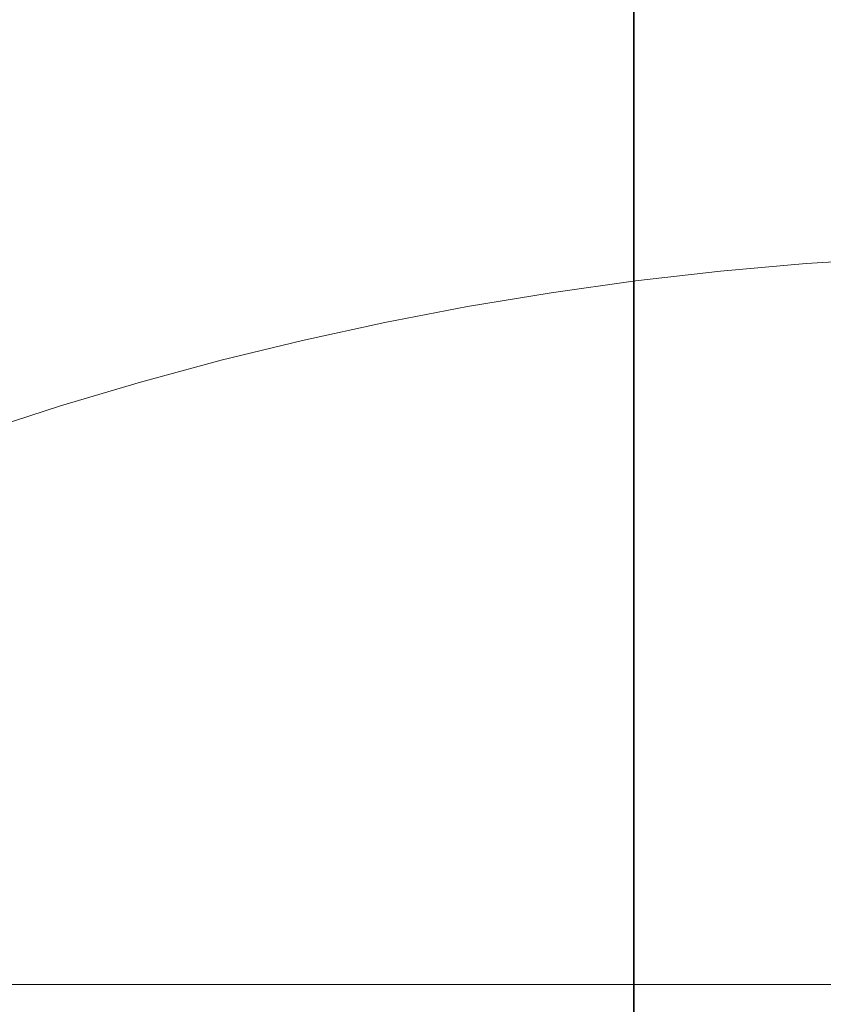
# Model space of a CAD drawing. Header units: centimetres. Extents: x -1434 to 23895, y -8842 to 3590.
# Tile 64 of 75: x 22507 to 22528, y 1504 to 1530. Entities that reach past the tile are written whole.
import ezdxf

# ---------------------------------------------------------------- set-up
doc = ezdxf.new("R2010")
doc.units = ezdxf.units.CM
doc.linetypes.add('Dash', pattern=[60, 30, -30])
doc.linetypes.add('Hidden', pattern=[71.4375, 47.625, -23.8125])
for name, color, linetype, lineweight in [('A-DETL', 90, 'Continuous', 9), ('A-DETL-THIN', 151, 'Continuous', 9), ('A-DOOR', 31, 'Continuous', 13), ('A-DOOR-HDLN', 31, 'Dash', 9)]:
    doc.layers.add(name, color=color, linetype=linetype, lineweight=lineweight)

# ---------------------------------------------------------------- blocks, each defined once
blk = doc.blocks.new('Schueco_FWS_ADS-70-HD_inw_Family-01 - FWS SI insert unit-2308021-piętro typowe I-IV - stan projektowany Klatka schodowa')
at = {"layer": 'A-DOOR-HDLN'}
blk.add_arc((-46.25, 7.1), 91.094, 0, 90, dxfattribs=at)

msp = doc.modelspace()

# ---------------------------------------------------------------- linework, layer by layer
at = {"layer": 'A-DETL', "linetype": 'Hidden', "lineweight": 35}
msp.add_line((22523.391, 1828.326), (22523.391, 1388.826), dxfattribs=at)
at = {"layer": 'A-DETL-THIN'}
msp.add_line((21900.661, 1504.231), (22706.379, 1504.231), dxfattribs=at)

# ---------------------------------------------------------------- block references
at = {"layer": 'A-DOOR', "rotation": 90.0000000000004}
msp.add_blockref('Schueco_FWS_ADS-70-HD_inw_Family-01 - FWS SI insert unit-2308021-piętro typowe I-IV - stan projektowany Klatka schodowa', (22542.141, 1479.076), dxfattribs=at)

doc.saveas('drawing.dxf')
